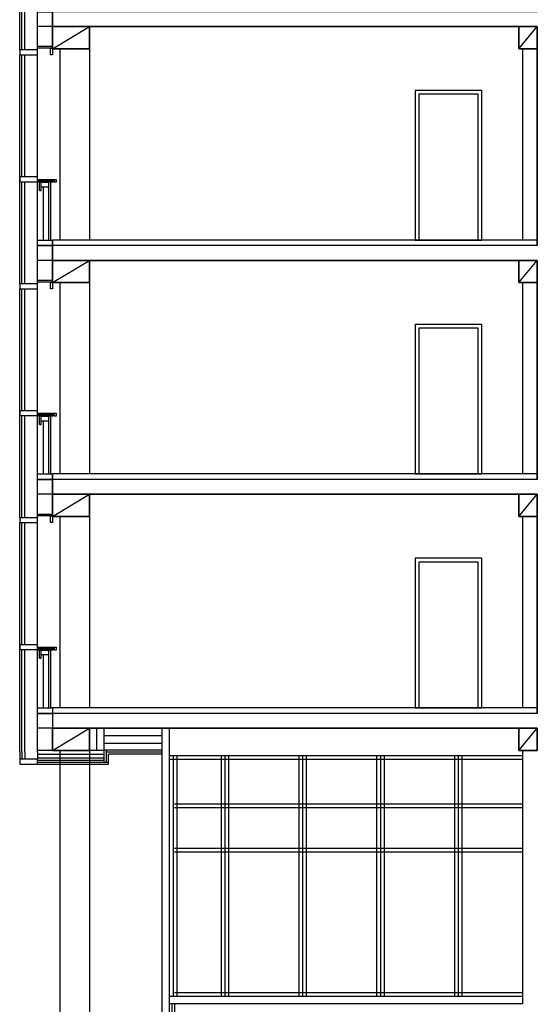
# Model space of a CAD drawing. Header units: millimetres. Extents: x 171 to 266814, y 44 to 350448.
# Tile 86 of 105: x 236683 to 243674, y 275244 to 288547. Entities that reach past the tile are written whole.
import ezdxf

# ---------------------------------------------------------------- set-up
doc = ezdxf.new("R2010")
doc.units = ezdxf.units.MM
doc.header["$LTSCALE"] = 100
doc.linetypes.add('ČÁRKOVANÁ', pattern=[19.05, 12.7, -6.35])
doc.layers.add('DVERE', color=7, linetype='Continuous', true_color=0xf00000)
for name, color, linetype in [('KOTY', 7, 'Continuous'), ('NOVA', 240, 'Continuous'), ('TENKA', 253, 'Continuous'), ('TLUSTA', 2, 'Continuous'), ('ŽB', 3, 'Continuous')]:
    doc.layers.add(name, color=color, linetype=linetype)
doc.linetypes.add('IZOLACE', pattern='A,0.00254,-2.54,[134,ltypeshp.shx,S=2.54,R=0,X=-2.54,Y=0],-5.08,[134,ltypeshp.shx,S=2.54,R=180,X=2.54,Y=0],-2.54', length=10.16254)

# ---------------------------------------------------------------- blocks, each defined once
blk = doc.blocks.new('FASADA REZ BLOK 2')
at = {"layer": 'NOVA', "color": 0}
for p, q in [((-175, 670), (-175, 780)), ((-175, 670), (-150, 670)), ((-150, 670), (-150, 715))]:
    blk.add_line(p, q, dxfattribs=at)
for points in [[(-441, 2503), (-200, 2503), (-200, 2568), (-441, 2568)], [(0, 2593), (-200, 2593), (-200, 2618), (0, 2618)], [(0, 2503), (-25, 2503), (-25, 2593), (0, 2593)], [(-441, 788), (-200, 788), (-200, 853), (-441, 853)], [(-200, 820), (50, 820), (50, 780), (30, 780), (30, 800), (-200, 800)], [(-190, 800), (10, 800), (10, 780), (-190, 780)], [(-150, 780), (-50, 780), (-50, 715), (-150, 715)], [(0, -75), (-200, -75), (-200, 0), (0, 0)], [(0, -275), (-200, -275), (-200, -75), (0, -75)]]:
    blk.add_lwpolyline(points, close=True, dxfattribs=at)
for points in [[(-441, -593), (-441, 2503)], [(-411, 853), (-411, 2503)], [(-371, 853), (-371, 2503)], [(-200, -593), (-200, 2503)], [(-411, -593), (-411, 788)], [(-371, -593), (-371, 788)], [(-125, 715), (-125, 0)], [(-50, 715), (-50, 0)], [(-25, 780), (-25, 0)]]:
    blk.add_lwpolyline(points, dxfattribs=at)

msp = doc.modelspace()

# ---------------------------------------------------------------- linework, layer by layer
at = {"layer": 'DVERE', "color": 253}
for p, q in [((242924.253, 287589.625), (242024.253, 287589.625)), ((242024.253, 287589.625), (242024.253, 285569.625)), ((242874.253, 287539.625), (242074.253, 287539.625)), ((242074.253, 287539.625), (242074.253, 285569.625)), ((242874.253, 285569.625), (242874.253, 287539.625)), ((242924.253, 285569.625), (242924.253, 287589.625)), ((242024.253, 285569.625), (242924.253, 285569.625)), ((242074.253, 285569.625), (242874.253, 285569.625)), ((242924.253, 284429.625), (242024.253, 284429.625)), ((242024.253, 284429.625), (242024.253, 282409.625)), ((242924.253, 282409.625), (242924.253, 284429.625)), ((242874.253, 284379.625), (242074.253, 284379.625)), ((242074.253, 284379.625), (242074.253, 282409.625)), ((242874.253, 282409.625), (242874.253, 284379.625)), ((242024.253, 282409.625), (242924.253, 282409.625)), ((242074.253, 282409.625), (242874.253, 282409.625))]:
    msp.add_line(p, q, dxfattribs=at)
at = {"layer": 'KOTY', "color": 253}
for p, q in [((236683.309, 278657.125), (236683.309, 278554.625)), ((236713.309, 278657.125), (236713.309, 278554.625)), ((236753.309, 278657.125), (236753.309, 278554.625)), ((236924.253, 278657.125), (236924.253, 278554.625))]:
    msp.add_line(p, q, dxfattribs=at)
at = {"layer": 'TENKA', "color": 253}
for p, q in [((237124.253, 288154.625), (237624.253, 288454.625)), ((237624.253, 288454.625), (237624.253, 285569.625)), ((243424.253, 288154.625), (243674.253, 288454.625)), ((243474.253, 288154.625), (243474.253, 285569.625)), ((243674.253, 285494.625), (237124.253, 285494.625)), ((237124.253, 284994.625), (237624.253, 285294.625)), ((237624.253, 285294.625), (237624.253, 282409.625)), ((243424.253, 284994.625), (243674.253, 285294.625)), ((243474.253, 284994.625), (243474.253, 282409.625)), ((243674.253, 282334.625), (237124.253, 282334.625)), ((237124.253, 281834.625), (237624.253, 282134.625)), ((237624.253, 282134.625), (237624.253, 279249.625)), ((243424.253, 281834.625), (243674.253, 282134.625)), ((243474.253, 281834.625), (243474.253, 279249.625)), ((242924.253, 281269.625), (242024.253, 281269.625)), ((242024.253, 281269.625), (242024.253, 279249.625)), ((242874.253, 281219.625), (242074.253, 281219.625)), ((242074.253, 281219.625), (242074.253, 279249.625)), ((242874.253, 279249.625), (242874.253, 281219.625)), ((242924.253, 279249.625), (242924.253, 281269.625)), ((242024.253, 279249.625), (242924.253, 279249.625)), ((242074.253, 279249.625), (242874.253, 279249.625)), ((243674.253, 279174.625), (237124.253, 279174.625)), ((237124.253, 278674.625), (237624.253, 278974.625)), ((237624.253, 278974.625), (237624.253, 273734.632)), ((237824.253, 278513.553), (237824.253, 278974.625)), ((238604.253, 278974.625), (238604.253, 274169.625)), ((238704.253, 278974.625), (238704.253, 275349.625)), ((243424.253, 278674.625), (243674.253, 278974.625)), ((237824.253, 278774.625), (238604.253, 278774.625)), ((236924.253, 278554.625), (236683.309, 278554.625)), ((236683.309, 278554.625), (236683.309, 278489.625)), ((237124.253, 278674.625), (236924.253, 278674.625)), ((236924.253, 278574.625), (237824.253, 278574.625)), ((236924.253, 278489.625), (236924.253, 278554.625)), ((237224.253, 278674.597), (237224.253, 269899.625)), ((237824.253, 278674.625), (237624.253, 278674.625)), ((238604.253, 278679.625), (237824.253, 278679.625)), ((237854.253, 278513.553), (237854.253, 278679.625)), ((238604.253, 278649.625), (237854.253, 278649.625)), ((237884.253, 278489.625), (237884.253, 278624.625)), ((238604.253, 278624.625), (237884.253, 278624.625)), ((243474.253, 278599.625), (238704.253, 278599.625)), ((238754.253, 278599.625), (238754.253, 275349.625)), ((238804.253, 278599.625), (238804.253, 275349.625)), ((239404.253, 278599.625), (239404.253, 275349.625)), ((239454.253, 278599.625), (239454.253, 275349.625)), ((239504.253, 278599.625), (239504.253, 275349.625)), ((240454.253, 278599.625), (240454.253, 275349.625)), ((240504.253, 278599.625), (240504.253, 275349.625)), ((240554.253, 278599.625), (240554.253, 275349.625)), ((241504.253, 278599.625), (241504.253, 275349.625)), ((241554.253, 278599.625), (241554.253, 275349.625)), ((241604.253, 278599.625), (241604.253, 275349.625)), ((242554.253, 278599.625), (242554.253, 275349.625)), ((242604.253, 278599.625), (242604.253, 275349.625)), ((242654.253, 278599.625), (242654.253, 275349.625)), ((236683.309, 278489.625), (236924.253, 278489.625)), ((236804.253, 278489.625), (237884.253, 278489.625)), ((236924.253, 278514.625), (237884.253, 278514.625)), ((243474.253, 278549.625), (238704.253, 278549.625)), ((243474.253, 277949.625), (238774.253, 277949.625)), ((243474.253, 277899.625), (238774.253, 277899.625)), ((243474.253, 277349.625), (238774.253, 277349.625)), ((243474.253, 277299.625), (238774.253, 277299.625)), ((243474.253, 275399.625), (238774.253, 275399.625)), ((243474.253, 275249.625), (238704.253, 275249.625)), ((238739.253, 275249.625), (238739.253, 273774.625)), ((238774.253, 275249.625), (238774.253, 273734.625))]:
    msp.add_line(p, q, dxfattribs=at)
at = {"layer": 'TENKA', "color": 253, "linetype": 'ČÁRKOVANÁ', "ltscale": 10}
for p, q in [((237224.253, 288154.625), (237224.253, 285569.625)), ((237224.253, 284994.625), (237224.253, 282409.625)), ((237224.253, 281834.625), (237224.253, 279249.625))]:
    msp.add_line(p, q, dxfattribs=at)
at = {"layer": 'TENKA', "color": 253, "linetype": 'IZOLACE', "ltscale": 9.5}
for p, q in [((237724.253, 278674.625), (237724.253, 278974.625)), ((237824.253, 278874.625), (238604.253, 278874.625))]:
    msp.add_line(p, q, dxfattribs=at)
at = {"layer": 'TENKA', "color": 253, "linetype": 'IZOLACE', "ltscale": 4.5}
msp.add_line((236924.253, 278624.625), (237824.253, 278624.625), dxfattribs=at)
at = {"layer": 'TENKA', "color": 253, "linetype": 'IZOLACE', "ltscale": 2.5}
msp.add_line((236924.253, 278544.625), (237824.253, 278544.625), dxfattribs=at)
at = {"layer": 'TLUSTA', "color": 253}
for p, q in [((237124.253, 288154.625), (237124.253, 288729.625)), ((237124.253, 288454.625), (237624.253, 288454.625)), ((243674.253, 288454.625), (237124.253, 288454.625)), ((237624.253, 288454.625), (237624.253, 288154.625)), ((243424.253, 288454.625), (243674.253, 288454.625)), ((243424.253, 288154.625), (243424.253, 288454.625)), ((243674.253, 288454.625), (243674.253, 288154.625)), ((243674.253, 288454.625), (243674.253, 285494.597)), ((237624.253, 288154.625), (237124.253, 288154.625)), ((243674.253, 288154.625), (243424.253, 288154.625)), ((237124.253, 284994.625), (237124.253, 285569.625)), ((243674.253, 285569.625), (237124.253, 285569.625)), ((237124.253, 285294.625), (237624.253, 285294.625)), ((243674.253, 285294.625), (237124.253, 285294.625)), ((237624.253, 285294.625), (237624.253, 284994.625)), ((243424.253, 285294.625), (243674.253, 285294.625)), ((243424.253, 284994.625), (243424.253, 285294.625)), ((243674.253, 285294.625), (243674.253, 284994.625)), ((243674.253, 285294.625), (243674.253, 282334.597)), ((237624.253, 284994.625), (237124.253, 284994.625)), ((243674.253, 284994.625), (243424.253, 284994.625)), ((243674.253, 282409.625), (237124.253, 282409.625)), ((237124.253, 282134.625), (237124.253, 282409.625)), ((237124.253, 282134.625), (237624.253, 282134.625)), ((237124.253, 281834.625), (237124.253, 282134.625)), ((243674.253, 282134.625), (237124.253, 282134.625)), ((237624.253, 282134.625), (237624.253, 281834.625)), ((243424.253, 282134.625), (243674.253, 282134.625)), ((243424.253, 281834.625), (243424.253, 282134.625)), ((243674.253, 282134.625), (243674.253, 281834.625)), ((243674.253, 282134.625), (243674.253, 279174.597)), ((237624.253, 281834.625), (237124.253, 281834.625)), ((243674.253, 281834.625), (243424.253, 281834.625)), ((243674.253, 279249.625), (237124.253, 279249.625)), ((237124.253, 278974.625), (237624.253, 278974.625)), ((237124.253, 278674.625), (237124.253, 278974.625)), ((243674.253, 278974.625), (237124.253, 278974.625)), ((237624.253, 278974.625), (237624.253, 278674.625)), ((243424.253, 278974.625), (243674.253, 278974.625)), ((243424.253, 278674.625), (243424.253, 278974.625)), ((243674.253, 278974.625), (243674.253, 278674.625)), ((243674.253, 278974.625), (243674.253, 278774.625)), ((237624.253, 278674.625), (237124.253, 278674.625)), ((243674.253, 278674.625), (243424.253, 278674.625)), ((243474.253, 278674.625), (243474.253, 275249.625)), ((238704.253, 275349.625), (238704.253, 274014.625)), ((243474.253, 275349.625), (238704.253, 275349.625))]:
    msp.add_line(p, q, dxfattribs=at)
at = {"layer": 'ŽB', "color": 253}
for p, q in [((243474.253, 275249.625), (238774.253, 275249.625)), ((238774.253, 275249.625), (238774.253, 273734.625))]:
    msp.add_line(p, q, dxfattribs=at)
for points in [[(243674.253, 288654.597), (237124.253, 288654.597), (237124.253, 288454.597), (243674.253, 288454.597)], [(243674.253, 285494.597), (243674.253, 288454.625)], [(243674.253, 285494.597), (237124.253, 285494.597), (237124.253, 285294.597), (243674.253, 285294.597)], [(243674.253, 282334.597), (243674.253, 285294.625)], [(243674.253, 282334.597), (237124.253, 282334.597), (237124.253, 282134.597), (243674.253, 282134.597)], [(243674.253, 279174.597), (243674.253, 282134.625)], [(243674.253, 279174.597), (237124.253, 279174.597), (237124.253, 278974.597), (243674.253, 278974.597)], [(243674.253, 278674.625), (243674.253, 278674.625), (243674.253, 278974.625)], [(243674.253, 278674.625), (243474.253, 278674.625), (243474.253, 275249.625)]]:
    msp.add_lwpolyline(points, dxfattribs=at)
for points in [[(237124.253, 288154.597), (237624.253, 288154.597), (237624.253, 288454.597), (237124.253, 288454.597)], [(243424.253, 288154.597), (243674.253, 288154.597), (243674.253, 288454.597), (243424.253, 288454.597)], [(237124.253, 284994.597), (237624.253, 284994.597), (237624.253, 285294.597), (237124.253, 285294.597)], [(243424.253, 284994.597), (243674.253, 284994.597), (243674.253, 285294.597), (243424.253, 285294.597)], [(237124.253, 281834.597), (237624.253, 281834.597), (237624.253, 282134.597), (237124.253, 282134.597)], [(243424.253, 281834.597), (243674.253, 281834.597), (243674.253, 282134.597), (243424.253, 282134.597)], [(237124.253, 278674.597), (237624.253, 278674.597), (237624.253, 278974.597), (237124.253, 278974.597)], [(243424.253, 278674.625), (243674.253, 278674.625), (243674.253, 278974.625), (243424.253, 278974.625)], [(243424.253, 278674.597), (243674.253, 278674.597), (243674.253, 278974.597), (243424.253, 278974.597)]]:
    msp.add_lwpolyline(points, close=True, dxfattribs=at)

# ---------------------------------------------------------------- block references
at = {"layer": 'TENKA', "color": 253}
for p in [(237124.253, 288729.625), (237124.253, 285569.625), (237124.253, 282409.625), (237124.253, 279249.625)]:
    msp.add_blockref('FASADA REZ BLOK 2', p, dxfattribs=at)

doc.saveas('drawing.dxf')
